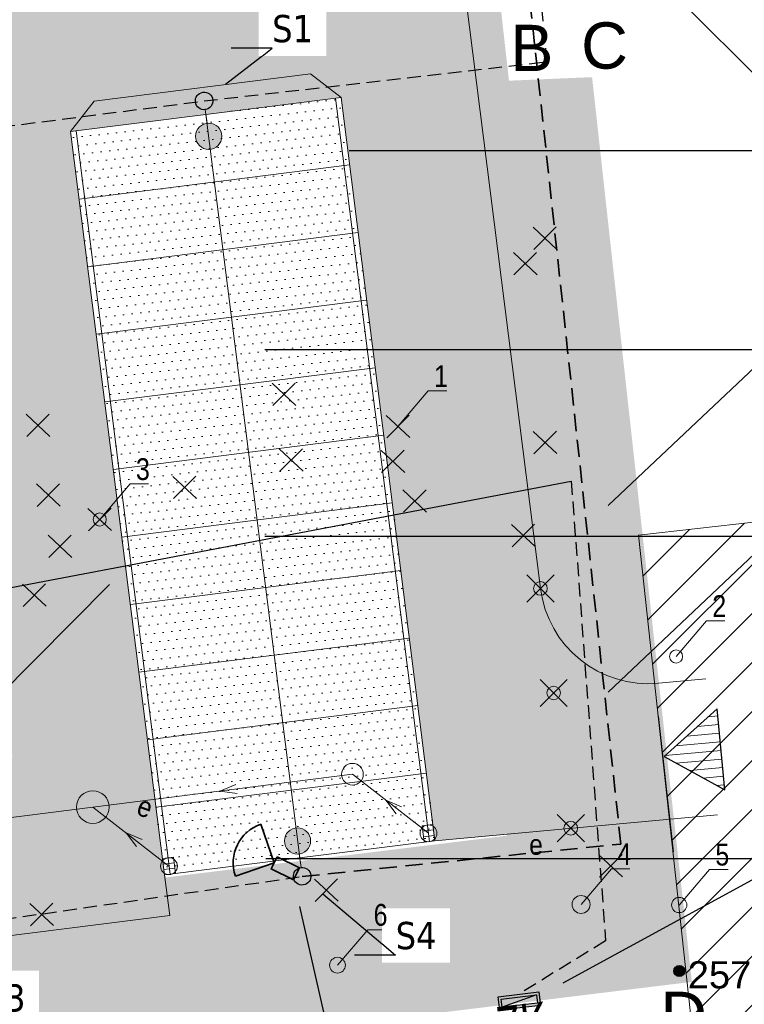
# Model space of a CAD drawing. Header units: metres. Extents: x 6555779 to 6555944, y 5573980 to 5574183.
# Tile 4 of 6: x 6555805 to 6555831, y 5574129 to 5574165. Entities that reach past the tile are written whole.
import ezdxf
from ezdxf import colors
from ezdxf.entities.mleader import LeaderData, LeaderLine
from ezdxf.enums import TextEntityAlignment as Align
from ezdxf.math import Vec2, Vec3

# ---------------------------------------------------------------- set-up
doc = ezdxf.new("R2010")
doc.units = ezdxf.units.M
doc.header["$PDMODE"] = 35
doc.header["$PDSIZE"] = 0.5
doc.linetypes.add('Dashed', pattern=[0.75, 0.5, -0.25])
doc.linetypes.add('HIDDEN', pattern=[9.525, 6.35, -3.175])
for name, color, linetype, lineweight in [('!EE_KABEL_OSW', 1, 'Continuous', 30), ('__drzewa inw', 92, 'Continuous', 15), ('__kd', 8, 'Continuous', 40), ('__krawężniki', 152, 'Continuous', 30), ('__likwidacje', 1, 'Continuous', 30), ('__MGB_JT_odległości', 6, 'Continuous', 90), ('__opisy', 7, 'Continuous', 0), ('__rzędne', 4, 'Continuous', 15), ('__szraf kostka', 251, 'Continuous', 5), ('__szraf zieleń', 3, 'Continuous', 5), ('__wpusty', 8, 'Continuous', 5), ('__ściek', 8, 'Continuous', 5), ('I-ee-sieci', 1, 'Dashed', 30), ('I-ee-tekst', 7, 'Continuous', 13), ('I-ee-teletechnika', 30, 'Continuous', 35), ('IE_ATRYBUTY_ BLOCK_1', 7, 'Continuous', 25), ('IE_ATRYBUTY_ BLOCK_2', 7, 'Continuous', 25), ('IE_rozdzielnice', 1, 'Continuous', 25), ('OPISY_KAMA', 7, 'Continuous', 0)]:
    doc.layers.add(name, color=color, linetype=linetype, lineweight=lineweight)
for name, color, linetype in [('__MGB_JT_punkty wysokościowe', 192, 'Continuous'), ('__miejsca postojowe', 7, 'Continuous'), ('I-ee-likwidacja', 7, 'XLINE'), ('przewód kanalizacyjny-Atr1', 7, 'Continuous')]:
    doc.layers.add(name, color=color, linetype=linetype)
doc.layers.add('__zakres inw.', color=7, linetype='Continuous', lineweight=0, true_color=0xf62c8b)
doc.styles.add('arial narrow', font='ARIALN.TTF', dxfattribs={"height": 0.8})
doc.styles.add('maciek', font='tahoma.ttf', dxfattribs={"height": 1})
doc.styles.add('ROMANS', font='arial.ttf', dxfattribs={"width": 0.8, "height": 15})
doc.styles.get("Standard").update_dxf_attribs({"font": 'arial.ttf'})
doc.styles.add('SUPX', font='txt', dxfattribs={"width": 0.9, "height": 0.75})
doc.linetypes.add('XLINE', pattern='A,4,["X",Standard,S=3,R=0,X=-3,Y=-1.5],-2', length=6)

# ---------------------------------------------------------------- blocks, each defined once
blk = doc.blocks.new('kropka')
at = {"layer": '__MGB_JT_punkty wysokościowe', "transparency": 33554687}
h = blk.add_hatch(color=256, dxfattribs=at)
h.dxf.hatch_style = 1
h.paths.add_polyline_path([(1542.787, 1241.793, 1), (1542.384, 1241.793, 1)])
at = {"layer": '__MGB_JT_punkty wysokościowe'}
blk.add_circle((1542.586, 1241.793), 0.201, dxfattribs=at)
blk = doc.blocks.new('*U468')
at = {"linetype": 'Continuous', "lineweight": 15}
h = blk.add_hatch(color=0, dxfattribs=at)
h.dxf.hatch_style = 1
edge = h.paths.add_edge_path()
edge.add_arc((1307, 0), 481, 0, 360)
at = {"color": 0, "linetype": 'Continuous', "lineweight": 15}
blk.add_line((826, 0), (322, 0), dxfattribs=at)
blk.add_circle((1307, 0), 481, dxfattribs=at)
at = {"color": 0, "linetype": 'Continuous', "lineweight": 25}
blk.add_ellipse((0, 0), major_axis=(322, 1), ratio=1, start_param=3.141543, end_param=9.424728, dxfattribs=at)
blk = doc.blocks.new('wjazd')
at = {"layer": 'OPISY_KAMA', "lineweight": 5, "ltscale": 4}
h = blk.add_hatch(dxfattribs=at)
h.set_pattern_fill('LINE', color=6, scale=0.1, angle=90)
h.set_pattern_definition([(90, (-6554059.89814, -5572993.2684), (-0.3175, 2e-17), [])])
h.paths.add_polyline_path([(1656.293, 1286.896), (1654.732, 1288.999), (1653.303, 1286.896)])
at = {"layer": 'OPISY_KAMA', "color": 6, "lineweight": 30, "ltscale": 4}
for p, q in [((1654.732, 1288.999), (1653.303, 1286.896)), ((1656.293, 1286.896), (1654.732, 1288.999)), ((1653.303, 1286.896), (1656.293, 1286.896))]:
    blk.add_line(p, q, dxfattribs=at)
blk = doc.blocks.new('kamera')
at = {"layer": 'I-ee-teletechnika'}
for q in [(1654.016, 1252.961), (1654.016, 1250.84)]:
    blk.add_line((1655.077, 1251.901), q, dxfattribs=at)
blk.add_lwpolyline([(1655.077, 1252.147), (1655.988, 1252.147), (1655.988, 1251.654), (1655.077, 1251.654)], close=True, dxfattribs=at)
blk.add_arc((1655.077, 1251.901), 1.5, 135, 225, dxfattribs=at)
blk = doc.blocks.new('wpust')
at = {"layer": '__wpusty'}
for p, q in [((6549616.479, 5571710.122), (6549616.116, 5571709.953)), ((6549616.564, 5571709.941), (6549616.201, 5571709.772))]:
    blk.add_line(p, q, dxfattribs=at)
blk.add_lwpolyline([(6549616.286, 5571709.59), (6549616.032, 5571710.134), (6549616.394, 5571710.303), (6549616.648, 5571709.76)], close=True, dxfattribs=at)
blk = doc.blocks.new('*U634')
h = blk.add_hatch(color=256)
h.paths.add_polyline_path([(300, 100), (0, 100), (0, 0), (300, 0)])
h.paths.add_polyline_path([(20, 80), (280, 80), (280, 20), (20, 20)], flags=16)
blk.add_hatch(color=256).paths.add_polyline_path([(20, 20), (280, 80), (20, 80)])
blk.add_line((280, 80), (20, 20))
for points in [[(0, 100), (300, 100), (300, 0), (0, 0)], [(20, 80), (280, 80), (280, 20), (20, 20)]]:
    blk.add_lwpolyline(points, close=True)
at = {"layer": 'IE_ATRYBUTY_ BLOCK_1', "style": 'ROMANS', "width": 0.7, "flags": 8}
blk.add_attdef('TYP', text='', height=200, dxfattribs=at).set_placement((150, -123.5), align=Align.MIDDLE_CENTER)
at = {"layer": 'IE_ATRYBUTY_ BLOCK_2', "style": 'ROMANS', "width": 0.6, "flags": 8}
for tag, p in [('OPIS1', (150, -326.5)), ('OPIS2', (150, -526.5))]:
    blk.add_attdef(tag, text='', height=150, dxfattribs=at).set_placement(p, align=Align.MIDDLE_CENTER)

msp = doc.modelspace()

# ---------------------------------------------------------------- hatches: boundary and pattern name
at = {"layer": '__opisy', "transparency": 33554687}
h = msp.add_hatch(dxfattribs=at)
h.set_pattern_fill('ANSI31', color=256, scale=0.4)
h.set_pattern_definition([(45, (6554279.3074, 5572927.1525), (-0.8980256, 0.8980256), [])])
h.paths.add_polyline_path([(6555827.301, 5574146.339), (6555833.796, 5574147.063), (6555837.038, 5574107.081), (6555839.94, 5574104.9), (6555829.768, 5574103.437), (6555831.672, 5574106.152)])
at = {"layer": '__szraf kostka', "lineweight": 18}
h = msp.add_hatch(dxfattribs=at)
h.set_pattern_fill('DOTS', color=256, scale=0.2, angle=5)
h.paths.add_polyline_path([(6555808.978, 5574141.306), (6555808.665, 5574143.787), (6555808.351, 5574146.267), (6555808.038, 5574148.747), (6555807.724, 5574151.227), (6555807.411, 5574153.708), (6555807.097, 5574156.188), (6555806.784, 5574158.668), (6555806.47, 5574161.149), (6555807.337, 5574162.266), (6555815.274, 5574163.269), (6555816.391, 5574162.402), (6555816.705, 5574159.922), (6555817.018, 5574157.442), (6555817.332, 5574154.962), (6555817.645, 5574152.481), (6555817.959, 5574150.001), (6555818.272, 5574147.521), (6555818.586, 5574145.041), (6555818.899, 5574142.56), (6555819.213, 5574140.08), (6555819.526, 5574137.6), (6555819.839, 5574135.119), (6555828.454, 5574135.914), (6555827.904, 5574140.887, -0.39413), (6555823.709, 5574144.379), (6555820.6, 5574168.982), (6555785.876, 5574164.593), (6555790.264, 5574129.87), (6555810.106, 5574132.377), (6555809.918, 5574133.866), (6555809.605, 5574136.346), (6555809.291, 5574138.826)])
h.paths.add_polyline_path([(6555792.455, 5574160.385), (6555800.392, 5574161.388), (6555801.51, 5574160.522), (6555801.823, 5574158.041), (6555802.137, 5574155.561), (6555802.45, 5574153.081), (6555802.764, 5574150.601), (6555803.077, 5574148.12), (6555803.391, 5574145.64), (6555803.704, 5574143.16), (6555804.017, 5574140.679), (6555804.331, 5574138.199), (6555803.464, 5574137.082), (6555795.527, 5574136.079), (6555794.41, 5574136.945), (6555794.096, 5574139.426), (6555793.783, 5574141.906), (6555793.469, 5574144.386), (6555793.156, 5574146.866), (6555792.843, 5574149.347), (6555792.529, 5574151.827), (6555792.216, 5574154.307), (6555791.902, 5574156.787), (6555791.589, 5574159.268)], flags=16)
h = msp.add_hatch(dxfattribs=at)
h.set_pattern_fill('DOTS', color=256, scale=0.2, angle=6.324)
h.set_pattern_definition([(6.32402, (6555966.9582, 5574206.81475), (0.12281104, 0.33305444), [0, -0.3175])])
h.paths.add_polyline_path([(6555809.918, 5574133.866), (6555819.839, 5574135.119), (6555816.391, 5574162.402), (6555806.47, 5574161.149)])
at = {"layer": '__szraf zieleń', "lineweight": 18}
h = msp.add_hatch(dxfattribs=at)
h.set_pattern_fill('DOTS', color=256, scale=0.2, angle=5)
h.paths.add_polyline_path([(6555802.724, 5574126.84), (6555809.82, 5574127.71), (6555829.1, 5574130.07), (6555828.454, 5574135.914), (6555822.478, 5574135.363), (6555822.485, 5574135.305), (6555809.931, 5574133.768), (6555810.106, 5574132.377), (6555790.264, 5574129.87), (6555785.876, 5574164.593), (6555820.6, 5574168.982), (6555823.709, 5574144.379, 0.39413), (6555827.904, 5574140.887), (6555825.46, 5574162.99), (6555822.42, 5574162.86), (6555821.66, 5574169.62), (6555784.63, 5574164.94), (6555787.18, 5574145.14), (6555787.34, 5574145.17), (6555789.92, 5574125.27), (6555789.444, 5574129.242), (6555790.259, 5574129.339), (6555790.637, 5574126.182), (6555795.482, 5574126.762), (6555795.104, 5574129.919), (6555795.799, 5574130.003), (6555796.177, 5574126.845), (6555801.817, 5574127.52), (6555801.439, 5574130.678), (6555802.253, 5574130.775)])
h = msp.add_hatch(dxfattribs=at)
h.set_pattern_fill('DOTS', color=256, scale=0.2, angle=5)
h.paths.add_polyline_path([(6555794.41, 5574136.945), (6555795.527, 5574136.079), (6555803.464, 5574137.082), (6555804.331, 5574138.199), (6555799.37, 5574137.572), (6555794.41, 5574136.945)])
h.paths.add_polyline_path([(6555796.549, 5574159.895), (6555801.51, 5574160.522), (6555800.392, 5574161.388), (6555792.455, 5574160.385), (6555791.589, 5574159.268)])
h.paths.add_polyline_path([(6555811.431, 5574161.775), (6555816.391, 5574162.402), (6555815.274, 5574163.269), (6555807.337, 5574162.266), (6555806.47, 5574161.149)])

# ---------------------------------------------------------------- linework, layer by layer
at = {"layer": '__drzewa inw', "lineweight": 18}
for points, elevation in [([(6555818.479, 5574150.324), (6555819.594, 5574151.627), (6555820.271, 5574151.627)], 257.441), ([(6555807.54, 5574146.91), (6555808.655, 5574148.213), (6555809.332, 5574148.213)], 257.392), ([(6555825.2, 5574132.78), (6555826.315, 5574134.083), (6555826.992, 5574134.083)], 257.046), ([(6555828.8, 5574132.76), (6555829.915, 5574134.063), (6555830.592, 5574134.063)], 257.202), ([(6555816.26, 5574130.55), (6555817.375, 5574131.853), (6555818.052, 5574131.853)], 256.98)]:
    msp.add_lwpolyline(points, dxfattribs=dict(at, elevation=elevation))
msp.add_lwpolyline([(6555828.687, 5574141.883), (6555829.802, 5574143.185), (6555830.479, 5574143.185)], dxfattribs=at)
for centre, radius in [((6555807.54, 5574146.91, 257.392), 0.24), ((6555828.687, 5574141.883), 0.24), ((6555825.2, 5574132.78, 257.046), 0.33), ((6555828.8, 5574132.76, 257.202), 0.28), ((6555816.26, 5574130.55, 256.98), 0.29)]:
    msp.add_circle(centre, radius, dxfattribs=at)
at = {"layer": '__kd', "lineweight": 18}
for p, q in [((6555807.285, 5574136.355), (6555816.81, 5574137.559)), ((6555819.603, 5574135.392), (6555816.81, 5574137.559)), ((6555811.948, 5574136.944), (6555812.538, 5574137.184)), ((6555811.948, 5574136.944), (6555812.579, 5574136.859)), ((6555818.03, 5574136.613), (6555818.415, 5574136.106)), ((6555818.03, 5574136.613), (6555818.616, 5574136.366)), ((6555799.646, 5574135.39), (6555807.285, 5574136.355)), ((6555810.079, 5574134.188), (6555807.285, 5574136.355)), ((6555808.505, 5574135.409), (6555808.891, 5574134.902)), ((6555808.505, 5574135.409), (6555809.092, 5574135.162))]:
    msp.add_line(p, q, dxfattribs=at)
for centre, radius in [((6555816.81, 5574137.559), 0.4), ((6555807.285, 5574136.355), 0.6), ((6555819.603, 5574135.392), 0.31), ((6555810.079, 5574134.188), 0.31)]:
    msp.add_circle(centre, radius, dxfattribs=at)
at = {"layer": '__krawężniki', "lineweight": 18}
for p, q in [((6555820.6, 5574168.982), (6555823.709, 5574144.379)), ((6555807.337, 5574162.266), (6555815.274, 5574163.269)), ((6555816.391, 5574162.402), (6555815.274, 5574163.269)), ((6555806.47, 5574161.149), (6555816.391, 5574162.402)), ((6555806.47, 5574161.149), (6555807.337, 5574162.266)), ((6555828.045, 5574140.898), (6555829.782, 5574141.058)), ((6555819.839, 5574135.119), (6555830.203, 5574136.076)), ((6555809.918, 5574133.866), (6555819.839, 5574135.119)), ((6555809.918, 5574133.866), (6555810.106, 5574132.377)), ((6555790.264, 5574129.87), (6555810.106, 5574132.377))]:
    msp.add_line(p, q, dxfattribs=at)
msp.add_arc((6555827.677, 5574144.881), 4, 187.2031, 275.2728, dxfattribs=at)
at = {"layer": '__likwidacje', "lineweight": 18}
for p, q in [((6555824.31, 5574156.826), (6555823.441, 5574157.638)), ((6555823.463, 5574156.818), (6555824.288, 5574157.646)), ((6555823.585, 5574155.894), (6555822.715, 5574156.706)), ((6555822.738, 5574155.886), (6555823.562, 5574156.714)), ((6555814.736, 5574151.097), (6555813.867, 5574151.909)), ((6555813.89, 5574151.089), (6555814.714, 5574151.917)), ((6555805.707, 5574149.959), (6555804.837, 5574150.77)), ((6555804.86, 5574149.951), (6555805.684, 5574150.778)), ((6555818.914, 5574149.918, 257.441), (6555818.044, 5574150.73, 257.441)), ((6555818.067, 5574149.91, 257.441), (6555818.891, 5574150.738, 257.441)), ((6555824.315, 5574149.334), (6555823.445, 5574150.146)), ((6555823.468, 5574149.326), (6555824.292, 5574150.154)), ((6555814.997, 5574148.687), (6555814.127, 5574149.499)), ((6555814.15, 5574148.679), (6555814.974, 5574149.507)), ((6555818.729, 5574148.637), (6555817.859, 5574149.448)), ((6555817.882, 5574148.629), (6555818.706, 5574149.456)), ((6555811.09, 5574147.683), (6555810.221, 5574148.494)), ((6555810.243, 5574147.675), (6555811.067, 5574148.502)), ((6555806.09, 5574147.401), (6555805.22, 5574148.213)), ((6555805.243, 5574147.393), (6555806.067, 5574148.221)), ((6555819.534, 5574147.182), (6555818.665, 5574147.993)), ((6555818.687, 5574147.174), (6555819.512, 5574148.001)), ((6555807.975, 5574146.504, 257.392), (6555807.105, 5574147.316, 257.392)), ((6555807.128, 5574146.496, 257.392), (6555807.952, 5574147.324, 257.392)), ((6555823.515, 5574145.914, 257.036), (6555822.645, 5574146.726, 257.036)), ((6555822.668, 5574145.906, 257.036), (6555823.492, 5574146.734, 257.036)), ((6555806.512, 5574145.52), (6555805.643, 5574146.332)), ((6555805.666, 5574145.512), (6555806.49, 5574146.34)), ((6555805.575, 5574143.724), (6555804.705, 5574144.536)), ((6555804.728, 5574143.716), (6555805.552, 5574144.544)), ((6555826.725, 5574133.794), (6555825.855, 5574134.606)), ((6555825.878, 5574133.786), (6555826.702, 5574134.614)), ((6555816.285, 5574132.899), (6555815.415, 5574133.711)), ((6555815.438, 5574132.891), (6555816.262, 5574133.719)), ((6555805.845, 5574132.004), (6555804.975, 5574132.816)), ((6555804.998, 5574131.996), (6555805.822, 5574132.824))]:
    msp.add_line(p, q, dxfattribs=at)
at = {"layer": '__miejsca postojowe', "lineweight": 18}
for p, q in [((6555816.391, 5574162.402), (6555819.839, 5574135.119)), ((6555811.431, 5574161.775), (6555814.879, 5574134.493)), ((6555806.47, 5574161.149), (6555809.918, 5574133.866)), ((6555806.784, 5574158.668), (6555816.705, 5574159.922)), ((6555807.097, 5574156.188), (6555817.018, 5574157.442)), ((6555807.411, 5574153.708), (6555817.332, 5574154.962)), ((6555807.724, 5574151.227), (6555817.645, 5574152.481)), ((6555808.038, 5574148.747), (6555817.959, 5574150.001)), ((6555808.351, 5574146.267), (6555818.272, 5574147.521)), ((6555808.665, 5574143.787), (6555818.586, 5574145.041)), ((6555808.978, 5574141.306), (6555818.899, 5574142.56)), ((6555809.291, 5574138.826), (6555819.213, 5574140.08)), ((6555809.605, 5574136.346), (6555819.526, 5574137.6))]:
    msp.add_line(p, q, dxfattribs=at)
at = {"layer": '__opisy'}
msp.add_lwpolyline([(6555827.301, 5574146.339), (6555833.796, 5574147.063), (6555837.038, 5574107.081), (6555839.94, 5574104.9), (6555829.768, 5574103.437), (6555831.672, 5574106.152), (6555827.301, 5574146.339)], dxfattribs=at)
at = {"layer": '__rzędne', "lineweight": 18}
for p in [(6555823.709, 5574144.379), (6555824.194, 5574140.543), (6555824.821, 5574135.579)]:
    msp.add_point(p, dxfattribs=at)
at = {"layer": '__szraf kostka', "lineweight": 18}
msp.add_line((6555828.037, 5574139.683), (6555828.587, 5574134.713), dxfattribs=at)
at = {"layer": '__zakres inw.', "linetype": 'HIDDEN', "lineweight": 18, "ltscale": 0.3}
msp.add_lwpolyline([(6555821.66, 5574169.62, 0.3, 0.3, 0), (6555822.42, 5574162.86, 0.3, 0.3, 0), (6555825.47, 5574162.99, 0.3, 0.3, 0), (6555829.1, 5574130.07, 0.3, 0.3, 0), (6555789.92, 5574125.27, 0.3, 0.3, 0), (6555787.295, 5574145.21, 0.3, 0.3, 0), (6555784.63, 5574164.94, 0.3, 0.3, 0), (6555821.66, 5574169.62, 0.3, 0.3, 0)], format="xyseb", dxfattribs=at)
at = {"layer": '__ściek', "lineweight": 18}
for p, q in [((6555816.193, 5574162.377), (6555819.641, 5574135.094)), ((6555816.391, 5574162.402), (6555819.839, 5574135.119)), ((6555809.918, 5574133.866), (6555806.47, 5574161.149)), ((6555810.117, 5574133.891), (6555806.669, 5574161.174))]:
    msp.add_line(p, q, dxfattribs=at)
at = {"layer": 'I-ee-likwidacja', "ltscale": 0.1, "elevation": 257.766}
msp.add_lwpolyline([(6555801.828, 5574143.95), (6555824.84, 5574148.32)], dxfattribs=at)
at = {"layer": 'I-ee-sieci'}
for points in [[(6555811.368, 5574162.272), (6555823.951, 5574163.713), (6555823.593, 5574167.556), (6555831.87, 5574168.29)], [(6555796.49, 5574160.362), (6555811.368, 5574162.272)]]:
    msp.add_lwpolyline(points, dxfattribs=at)

# ---------------------------------------------------------------- block references
at = {"layer": '!EE_KABEL_OSW', "lineweight": 18, "xscale": 0.001, "yscale": 0.001, "zscale": 0.001}
for p, rotation in [((6555811.368, 5574162.272), 277.4668484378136), ((6555814.965, 5574133.815), 97.46684843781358)]:
    msp.add_blockref('*U468', p, dxfattribs=dict(at, rotation=rotation))
at = {"layer": '__MGB_JT_odległości', "lineweight": 18, "rotation": 95.25355448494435}
msp.add_blockref('wjazd', (6557263.343, 5572608.457), dxfattribs=at)
at = {"layer": '__MGB_JT_punkty wysokościowe', "lineweight": 18}
msp.add_blockref('kropka', (6554286.219, 5572888.545), dxfattribs=at)
at = {"layer": '__wpusty', "lineweight": 18, "rotation": 162.1495184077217}
for p in [(14498054.321, 8869940.851), (14498044.797, 8869939.647)]:
    msp.add_blockref('wpust', p, dxfattribs=at)
at = {"layer": 'I-ee-teletechnika', "lineweight": 18, "rotation": 334.0178203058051}
msp.add_blockref('kamera', (6553777.69, 5573734.011), dxfattribs=at)

# ---------------------------------------------------------------- texts
at = {"layer": '__drzewa inw', "lineweight": 18, "char_height": 0.8, "width": 0.50969, "attachment_point": 1, "style": 'arial narrow'}
for s, insert in [('1', (6555819.806, 5574152.573)), ('3', (6555808.867, 5574149.159, -0.049)), ('2', (6555830.014, 5574144.131, -257.441)), ('4', (6555826.527, 5574135.029, -0.395)), ('5', (6555830.127, 5574135.009, -0.239)), ('6', (6555817.587, 5574132.799, -0.461))]:
    msp.add_mtext(s, dxfattribs=dict(at, insert=insert))
at = {"layer": '__MGB_JT_punkty wysokościowe', "lineweight": 18, "insert": (6555829.114, 5574130.698), "char_height": 1, "width": 7.57804, "attachment_point": 1}
msp.add_mtext('257,12', dxfattribs=at)
at = {"layer": '__zakres inw.', "lineweight": 18, "ltscale": 8, "char_height": 1.7, "width": 7.57804, "attachment_point": 1}
for s, insert in [('B', (6555822.6, 5574165.067)), ('C', (6555825.202, 5574165.157)), ('D', (6555828.105, 5574129.578))]:
    msp.add_mtext(s, dxfattribs=dict(at, insert=insert))
at = {"layer": 'przewód kanalizacyjny-Atr1', "lineweight": 18, "style": 'SUPX', "width": 0.9}
for rotation, p in [(340.2852, (6555809.203, 5574136.363)), (0.0954, (6555823.546, 5574134.977))]:
    msp.add_text('e', height=0.75, rotation=rotation, dxfattribs=at).set_placement(p, align=Align.MIDDLE_CENTER)

# ---------------------------------------------------------------- next in the draw order: leaders
at = {"layer": 'I-ee-tekst', "lineweight": 18}
ml = msp.add_multileader_mtext('Standard', dxfattribs=at)
ml.set_content('YAKY 4x150mm², l=23m, do wycofania i wprowadzenia do proj. ZK', style='maciek')
ml.set_leader_properties()
ml.build(insert=Vec2(0, 0))
ml.multileader.update_dxf_attribs({"text_left_attachment_type": 5, "text_right_attachment_type": 5, "dogleg_length": 0, "arrow_head_size": 1})
ctx = ml.context
ctx.base_point, ctx.char_height, ctx.arrow_head_size, ctx.landing_gap_size, ctx.plane_origin = Vec3(6555781.242, 5574135.573, -257.338), 1, 1, 0, Vec3(6555780.342, 5574148.013, -257.338)
ctx.left_attachment, ctx.right_attachment, ctx.text_align_type = 5, 5, 2
notes = []
notes.append((ctx, [(0, (1, 1, 0), (6555799.01, 5574135.573, -257.338), (-1, 0), 0, [(0, [(6555808.599, 5574145.236, -257.338)], 0, [])])]))
ctx.mtext.insert, ctx.mtext.width, ctx.mtext.alignment, ctx.mtext.flow_direction = Vec3(6555799.01, 5574140.21, -257.338), 18.45363, 3, 5
ctx.mtext.has_bg_fill, ctx.mtext.bg_color, ctx.mtext.bg_scale_factor, ctx.mtext.bg_transparency, ctx.mtext.use_window_bg_color = 1, -1027028792, 1.5, 0, 1
ml = msp.add_multileader_mtext('Standard', dxfattribs=at)
ml.set_content('projektowana kamera na\\Psłupie oświetleniowym', style='maciek')
ml.set_leader_properties()
ml.build(insert=Vec2(0, 0))
ml.multileader.update_dxf_attribs({"text_left_attachment_type": 5, "text_right_attachment_type": 5, "dogleg_length": 0, "arrow_head_size": 1})
ctx = ml.context
ctx.base_point, ctx.char_height, ctx.arrow_head_size, ctx.landing_gap_size, ctx.plane_origin = Vec3(6555817.145, 5574122.701, -257.338), 1, 1, 0, Vec3(6555816.245, 5574135.141, -257.338)
ctx.left_attachment, ctx.right_attachment = 5, 5
notes.append((ctx, [(0, (1, 1, 0), (6555817.145, 5574122.701, -257.338), (1, 0), 0, [(0, [(6555814.647, 5574133.686, -257.338)], 0, [])])]))
ctx.mtext.insert, ctx.mtext.width, ctx.mtext.flow_direction = Vec3(6555817.145, 5574125.738, -257.338), 15.08999, 5
ctx.mtext.has_bg_fill, ctx.mtext.bg_color, ctx.mtext.bg_scale_factor, ctx.mtext.bg_transparency, ctx.mtext.use_window_bg_color = 1, -1027028792, 1.5, 0, 1
for ctx, leaders in notes:
    for number, flags, end, landing, length, lines in leaders:
        leader = LeaderData()
        leader.index, (leader.has_last_leader_line, leader.has_dogleg_vector, leader.attachment_direction) = number, flags
        leader.last_leader_point, leader.dogleg_vector, leader.dogleg_length = Vec3(end), Vec3(landing), length
        for number, points, colour, breaks in lines:
            line = LeaderLine()
            line.index, line.vertices, line.color, line.breaks = number, Vec3.list(points), colors.encode_raw_color(colour), breaks
            leader.lines.append(line)
        ctx.leaders.append(leader)

# ---------------------------------------------------------------- next in the draw order: linework, layer by layer
at = {"layer": 'I-ee-sieci'}
msp.add_lwpolyline([(6555800.248, 5574130.628), (6555801.745, 5574131.908), (6555814.965, 5574133.809)], dxfattribs=at)
at = {"layer": 'I-ee-teletechnika', "linetype": 'HIDDEN', "ltscale": 0.1, "elevation": 0.5}
msp.add_lwpolyline([(6555814.965, 5574133.809), (6555826.657, 5574134.999), (6555822.472, 5574173.85), (6555823.005, 5574174.793)], dxfattribs=at)

# ---------------------------------------------------------------- next in the draw order: block references
at = {"layer": 'IE_rozdzielnice'}
ref = msp.add_blockref('*U634', (6555822.221, 5574128.895), dxfattribs=dict(at, xscale=0.005000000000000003, yscale=0.005000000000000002, zscale=0.005, rotation=6.916289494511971))
ref.add_attrib('TYP', 'ZK', dxfattribs={"layer": 'IE_ATRYBUTY_ BLOCK_1', "height": 1.5, "rotation": 186.9163, "style": 'ROMANS', "text_generation_flag": 6, "width": 0.7}).set_placement((6555823.04, 5574128.372), align=Align.MIDDLE_CENTER)

# ---------------------------------------------------------------- next in the draw order: leaders
at = {"layer": 'I-ee-tekst', "lineweight": 18}
ml = msp.add_multileader_mtext('Standard', dxfattribs=at)
ml.set_content('YKY 5x6mm² - zasilanie proj. masztów oświetleniowych', style='maciek')
ml.set_leader_properties()
ml.build(insert=Vec2(0, 0))
ml.multileader.update_dxf_attribs({"text_left_attachment_type": 5, "text_right_attachment_type": 5, "dogleg_length": 0, "arrow_head_size": 1})
ctx = ml.context
ctx.base_point, ctx.char_height, ctx.arrow_head_size, ctx.landing_gap_size, ctx.plane_origin = Vec3(6555834.368, 5574160.439), 1, 1, 0, Vec3(6555833.468, 5574172.879)
ctx.left_attachment, ctx.right_attachment = 5, 5
notes = []
notes.append((ctx, [(0, (1, 1, 0), (6555834.368, 5574160.439), (1, 0), 0, [(0, [(6555826.949, 5574167.853)], 0, [])])]))
ctx.mtext.insert, ctx.mtext.width, ctx.mtext.flow_direction = Vec3(6555834.368, 5574163.476), 17.49918, 5
ctx.mtext.has_bg_fill, ctx.mtext.bg_color, ctx.mtext.bg_scale_factor, ctx.mtext.bg_transparency, ctx.mtext.use_window_bg_color = 1, -1027028792, 1.5, 0, 1
ml = msp.add_multileader_mtext('Standard', dxfattribs=at)
ml.set_content('S1', style='maciek')
ml.set_leader_properties()
ml.build(insert=Vec2(0, 0))
ml.multileader.update_dxf_attribs({"text_left_attachment_type": 5, "text_right_attachment_type": 5, "dogleg_length": 0, "arrow_head_size": 1})
ctx = ml.context
ctx.base_point, ctx.char_height, ctx.arrow_head_size, ctx.landing_gap_size, ctx.plane_origin = Vec3(6555813.866, 5574164.209), 1, 1, 0, Vec3(6555812.966, 5574176.65)
ctx.left_attachment, ctx.right_attachment = 5, 5
notes.append((ctx, [(0, (1, 1, 0), (6555813.866, 5574164.209), (1, 0), 0, [(0, [(6555811.368, 5574162.272)], 0, [])])]))
ctx.mtext.insert, ctx.mtext.width, ctx.mtext.flow_direction = Vec3(6555813.866, 5574165.428), 1.49205, 5
ctx.mtext.has_bg_fill, ctx.mtext.bg_color, ctx.mtext.bg_scale_factor, ctx.mtext.bg_transparency, ctx.mtext.use_window_bg_color = 1, -1027028792, 1.5, 0, 1
ml = msp.add_multileader_mtext('Standard', dxfattribs=at)
ml.set_content('S4', style='maciek')
ml.set_leader_properties()
ml.build(insert=Vec2(0, 0))
ml.multileader.update_dxf_attribs({"text_left_attachment_type": 5, "text_right_attachment_type": 5, "dogleg_length": 0, "arrow_head_size": 1})
ctx = ml.context
ctx.base_point, ctx.char_height, ctx.arrow_head_size, ctx.landing_gap_size, ctx.plane_origin = Vec3(6555818.396, 5574130.922), 1, 1, 0, Vec3(6555817.496, 5574143.362)
ctx.left_attachment, ctx.right_attachment = 5, 5
notes.append((ctx, [(0, (1, 1, 0), (6555818.396, 5574130.922), (1, 0), 0, [(0, [(6555814.965, 5574133.809)], 0, [])])]))
ctx.mtext.insert, ctx.mtext.width, ctx.mtext.flow_direction = Vec3(6555818.396, 5574132.14), 1.49205, 5
ctx.mtext.has_bg_fill, ctx.mtext.bg_color, ctx.mtext.bg_scale_factor, ctx.mtext.bg_transparency, ctx.mtext.use_window_bg_color = 1, -1027028792, 1.5, 0, 1
ml = msp.add_multileader_mtext('Standard', dxfattribs=at)
ml.set_content('S3', style='maciek')
ml.set_leader_properties()
ml.build(insert=Vec2(0, 0))
ml.multileader.update_dxf_attribs({"text_left_attachment_type": 5, "text_right_attachment_type": 5, "dogleg_length": 0, "arrow_head_size": 1})
ctx = ml.context
ctx.base_point, ctx.char_height, ctx.arrow_head_size, ctx.landing_gap_size, ctx.plane_origin = Vec3(6555803.315, 5574128.628), 1, 1, 0, Vec3(6555802.414, 5574141.068)
ctx.left_attachment, ctx.right_attachment = 5, 5
notes.append((ctx, [(0, (1, 1, 0), (6555803.315, 5574128.628), (1, 0), 0, [(0, [(6555800.248, 5574130.628)], 0, [])])]))
ctx.mtext.insert, ctx.mtext.width, ctx.mtext.flow_direction = Vec3(6555803.315, 5574129.849), 1.49205, 5
ctx.mtext.has_bg_fill, ctx.mtext.bg_color, ctx.mtext.bg_scale_factor, ctx.mtext.bg_transparency, ctx.mtext.use_window_bg_color = 1, -1027028792, 1.5, 0, 1
for ctx, leaders in notes:
    for number, flags, end, landing, length, lines in leaders:
        leader = LeaderData()
        leader.index, (leader.has_last_leader_line, leader.has_dogleg_vector, leader.attachment_direction) = number, flags
        leader.last_leader_point, leader.dogleg_vector, leader.dogleg_length = Vec3(end), Vec3(landing), length
        for number, points, colour, breaks in lines:
            line = LeaderLine()
            line.index, line.vertices, line.color, line.breaks = number, Vec3.list(points), colors.encode_raw_color(colour), breaks
            leader.lines.append(line)
        ctx.leaders.append(leader)

# ---------------------------------------------------------------- next in the draw order: leaders
ml = msp.add_multileader_mtext('Standard', dxfattribs=at)
ml.set_content('projektowane złącze kablowe w miejsce likwidowanego - własność inwestora', style='maciek')
ml.set_leader_properties()
ml.build(insert=Vec2(0, 0))
ml.multileader.update_dxf_attribs({"text_left_attachment_type": 5, "text_right_attachment_type": 5, "dogleg_length": 0, "arrow_head_size": 1})
ctx = ml.context
ctx.base_point, ctx.char_height, ctx.arrow_head_size, ctx.landing_gap_size, ctx.plane_origin = Vec3(6555832.887, 5574134.458), 1, 1, 0, Vec3(6555831.986, 5574146.899)
ctx.left_attachment, ctx.right_attachment = 5, 5
notes = []
notes.append((ctx, [(0, (1, 1, 0), (6555832.887, 5574134.458), (1, 0), 0, [(0, [(6555823.668, 5574129.419)], 0, [])])]))
ctx.mtext.insert, ctx.mtext.width, ctx.mtext.flow_direction = Vec3(6555832.887, 5574139.207), 19.0608, 5
ctx.mtext.has_bg_fill, ctx.mtext.bg_color, ctx.mtext.bg_scale_factor, ctx.mtext.bg_transparency, ctx.mtext.use_window_bg_color = 1, -1027028792, 1.5, 0, 1
for ctx, leaders in notes:
    for number, flags, end, landing, length, lines in leaders:
        leader = LeaderData()
        leader.index, (leader.has_last_leader_line, leader.has_dogleg_vector, leader.attachment_direction) = number, flags
        leader.last_leader_point, leader.dogleg_vector, leader.dogleg_length = Vec3(end), Vec3(landing), length
        for number, points, colour, breaks in lines:
            line = LeaderLine()
            line.index, line.vertices, line.color, line.breaks = number, Vec3.list(points), colors.encode_raw_color(colour), breaks
            leader.lines.append(line)
        ctx.leaders.append(leader)

# ---------------------------------------------------------------- next in the draw order: linework, layer by layer
at = {"layer": 'I-ee-sieci'}
msp.add_lwpolyline([(6555824.84, 5574148.32), (6555826.099, 5574131.442), (6555822.905, 5574129.482)], dxfattribs=at)

# ---------------------------------------------------------------- next in the draw order: leaders
at = {"layer": 'I-ee-tekst', "lineweight": 18}
ml = msp.add_multileader_mtext('Standard', dxfattribs=at)
ml.set_content('YAKY 4x150mm², l=20m w nowej trasie. Zapas 3m, pozostawić\xa0przy proj. ZK', style='maciek')
ml.set_leader_properties()
ml.build(insert=Vec2(0, 0))
ml.multileader.update_dxf_attribs({"text_left_attachment_type": 5, "text_right_attachment_type": 5, "dogleg_length": 0, "arrow_head_size": 1})
ctx = ml.context
ctx.base_point, ctx.char_height, ctx.arrow_head_size, ctx.landing_gap_size, ctx.plane_origin = Vec3(6555832.232, 5574146.283), 1, 1, 0, Vec3(6555831.332, 5574158.723)
ctx.left_attachment, ctx.right_attachment = 5, 5
notes = []
notes.append((ctx, [(0, (1, 1, 0), (6555832.232, 5574146.283), (1, 0), 0, [(0, [(6555825.469, 5574139.881)], 0, [])])]))
ctx.mtext.insert, ctx.mtext.width, ctx.mtext.flow_direction = Vec3(6555832.232, 5574151.008), 18.45363, 5
ctx.mtext.has_bg_fill, ctx.mtext.bg_color, ctx.mtext.bg_scale_factor, ctx.mtext.bg_transparency, ctx.mtext.use_window_bg_color = 1, -1027028792, 1.5, 0, 1
for ctx, leaders in notes:
    for number, flags, end, landing, length, lines in leaders:
        leader = LeaderData()
        leader.index, (leader.has_last_leader_line, leader.has_dogleg_vector, leader.attachment_direction) = number, flags
        leader.last_leader_point, leader.dogleg_vector, leader.dogleg_length = Vec3(end), Vec3(landing), length
        for number, points, colour, breaks in lines:
            line = LeaderLine()
            line.index, line.vertices, line.color, line.breaks = number, Vec3.list(points), colors.encode_raw_color(colour), breaks
            leader.lines.append(line)
        ctx.leaders.append(leader)

# ---------------------------------------------------------------- next in the draw order: leaders
ml = msp.add_multileader_mtext('Standard', dxfattribs=at)
ml.set_content('Proj. skrętka F/UTP kat 6A w rurze osłonowej DVR%%C50, gługość w gruncie: l=60m', style='maciek')
ml.set_leader_properties()
ml.build(insert=Vec2(0, 0))
ml.multileader.update_dxf_attribs({"text_left_attachment_type": 5, "text_right_attachment_type": 5, "dogleg_length": 0, "arrow_head_size": 1})
ctx = ml.context
ctx.base_point, ctx.char_height, ctx.arrow_head_size, ctx.landing_gap_size, ctx.plane_origin = Vec3(6555832.232, 5574153.133), 1, 1, 0, Vec3(6555831.332, 5574165.573)
ctx.left_attachment, ctx.right_attachment = 5, 5
notes = []
notes.append((ctx, [(0, (1, 1, 0), (6555832.232, 5574153.133), (1, 0), 0, [(0, [(6555825.469, 5574146.731)], 0, [])])]))
ctx.mtext.insert, ctx.mtext.width, ctx.mtext.flow_direction = Vec3(6555832.232, 5574157.899), 18.45363, 5
ctx.mtext.has_bg_fill, ctx.mtext.bg_color, ctx.mtext.bg_scale_factor, ctx.mtext.bg_transparency, ctx.mtext.use_window_bg_color = 1, -1027028792, 1.5, 0, 1
for ctx, leaders in notes:
    for number, flags, end, landing, length, lines in leaders:
        leader = LeaderData()
        leader.index, (leader.has_last_leader_line, leader.has_dogleg_vector, leader.attachment_direction) = number, flags
        leader.last_leader_point, leader.dogleg_vector, leader.dogleg_length = Vec3(end), Vec3(landing), length
        for number, points, colour, breaks in lines:
            line = LeaderLine()
            line.index, line.vertices, line.color, line.breaks = number, Vec3.list(points), colors.encode_raw_color(colour), breaks
            leader.lines.append(line)
        ctx.leaders.append(leader)

doc.saveas('drawing.dxf')
